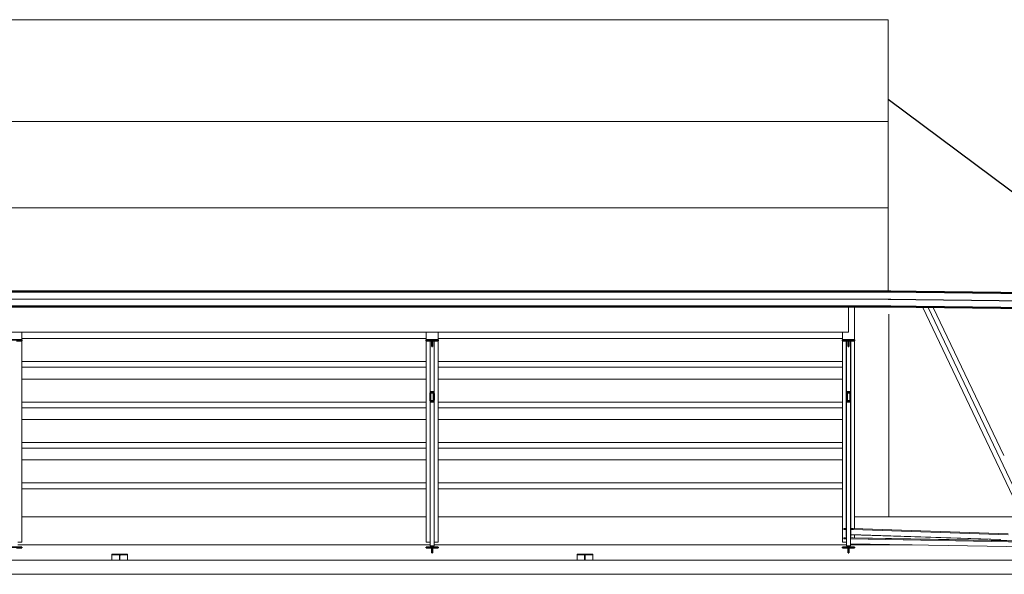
# Model space of a CAD drawing. Header units: metres. Extents: x -18231 to -17951, y 15132 to 15402.
# Tile 140 of 144: x -18003 to -17992, y 15383 to 15389. Entities that reach past the tile are written whole.
import ezdxf

# ---------------------------------------------------------------- set-up
doc = ezdxf.new("R2010")
doc.units = ezdxf.units.M
doc.layers.add('A-ROOF', color=132, linetype='Continuous', lineweight=9)
doc.layers.add('S-BEAM', color=12, linetype='Continuous', lineweight=18)
pattern_1 = [(45, (-18009.80647, 15379.21806), (-0.1255255, 0.1255255), []), (45, (-18009.80647, 15379.40826), (-0.1255255, 0.1255255), [])]

# ---------------------------------------------------------------- blocks, each defined once
blk = doc.blocks.new('MT-T estructural - MT65X14_05-587574-Sección 1')
at = {"layer": 'S-BEAM'}
for p, q in [((16467, 7587), (16444, 7587)), ((16444, 7587), (16444, 7576)), ((16444, 7576), (16467, 7576)), ((16444, 7576), (16467, 7575)), ((16543, 7587), (16513, 7587)), ((16513, 7576), (16543, 7576)), ((16543, 7576), (16543, 7587)), ((18189, 7531), (16543, 7587)), ((16543, 7576), (18189, 7521)), ((16518, 7523), (18113, 7469)), ((16518, 7522), (18103, 7469))]:
    blk.add_line(p, q, dxfattribs=at)
blk = doc.blocks.new('HSS-Sección estructural hueca - HSS41_3X41_3X4_8-587576-Sección 1')
at = {"layer": 'S-BEAM'}
for p, q in [((16467, 9583), (16467, 7600)), ((16518, 7600), (16518, 9583)), ((16467, 7600), (16471, 7600)), ((16472, 7600), (16471, 7600)), ((16518, 7600), (16518, 7600))]:
    blk.add_line(p, q, dxfattribs=at)
blk = doc.blocks.new('HSS-Sección estructural hueca - HSS41_3X41_3X4_8-587579-Sección 1')
at = {"layer": 'S-BEAM'}
for p, q in [((18145, 8365), (17391, 9938)), ((18089, 8363), (18098, 8343))]:
    blk.add_line(p, q, dxfattribs=at)
blk = doc.blocks.new('HSS-Sección estructural hueca - HSS41_3X41_3X4_8-587555-Sección 1')
at = {"layer": 'S-BEAM'}
for p, q in [((16467, 9583), (16467, 7502)), ((16518, 7587), (16518, 9583)), ((16518, 7502), (16518, 7576)), ((16467, 7502), (16469, 7502)), ((16472, 7502), (16469, 7502)), ((16515, 7502), (16513, 7502)), ((16515, 7502), (16518, 7502))]:
    blk.add_line(p, q, dxfattribs=at)
blk = doc.blocks.new('HSS-Sección estructural hueca - HSS41_3X41_3X4_8-587558-Sección 1')
at = {"layer": 'S-BEAM'}
for p, q in [((17282, 9939), (18459, 7465)), ((18483, 7533), (17339, 9939)), ((18472, 7483), (18460, 7469)), ((18463, 7464), (18481, 7464)), ((18464, 7469), (18475, 7483)), ((18483, 7466), (18465, 7466)), ((18481, 7486), (18483, 7486))]:
    blk.add_line(p, q, dxfattribs=at)
for centre, major_axis, start_param, end_param in [((18467, 7469), (7.98, 3.8), 2.355014, 3.92581), ((18467, 7469), (3.99, 1.9), 2.355014, 3.92581), ((18479, 7483), (7.98, 3.8), 0.784217, 2.355014), ((18479, 7483), (3.99, 1.9), 0.784217, 2.355014), ((18486, 7469), (7.98, 3.8), 3.92581, 4.834233)]:
    blk.add_ellipse(centre, major_axis=major_axis, ratio=0.474569, start_param=start_param, end_param=end_param, dxfattribs=at)
blk = doc.blocks.new('UB-Perfil universal - 305x165x40UB-485369-Sección 1')
at = {"layer": 'S-BEAM'}
for p, q in [((-10929, 7316), (-11094, 7316)), ((-11094, 7316), (-11094, 7309)), ((-11094, 7309), (-11024, 7309)), ((-11094, 7309), (-11094, 7250)), ((-11015, 7302), (-11015, 7250)), ((-11009, 7250), (-11009, 7302)), ((-11000, 7309), (-10929, 7309)), ((-10929, 7309), (-10929, 7316)), ((-10929, 7309), (-10929, 7250))]:
    blk.add_line(p, q, dxfattribs=at)
for centre, start_param, end_param in [((-11024, 7302), 0, 1.570796), ((-11000, 7302), 1.570796, 3.141593)]:
    blk.add_ellipse(centre, major_axis=(8.9, 0), ratio=0.734803, start_param=start_param, end_param=end_param, dxfattribs=at)
blk = doc.blocks.new('Glulam-Pino del sur - 127X279-V46-Sección 1')
at = {"layer": 'S-BEAM'}
for p, q in [((7696, 8317), (11999, 8317)), ((12126, 8317), (16429, 8317)), ((7696, 8072), (11999, 8072)), ((12126, 8072), (16429, 8072)), ((7696, 8011), (11999, 8011)), ((12126, 8011), (16429, 8011))]:
    blk.add_line(p, q, dxfattribs=at)

msp = doc.modelspace()

# ---------------------------------------------------------------- hatches: boundary and pattern name
at = {"layer": 'S-BEAM'}
h = msp.add_hatch(dxfattribs=at)
h.set_pattern_fill('FP_2', color=256, scale=0.000998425, style=0, pattern_type=2)
h.set_pattern_definition(pattern_1)
h.paths.add_polyline_path([(-18002.935, 15385.446), (-18002.934, 15385.446), (-18002.878, 15385.446), (-18002.878, 15385.458), (-18003.005, 15385.458), (-18003.005, 15385.446), (-18002.947, 15385.446)])
h.paths.add_polyline_path([(-18002.946, 15385.386), (-18002.938, 15385.386), (-18002.937, 15385.444), (-18002.936, 15385.446), (-18002.935, 15385.446), (-18002.947, 15385.446), (-18002.946, 15385.444), (-18002.946, 15385.442), (-18002.946, 15385.388)])
h = msp.add_hatch(dxfattribs=at)
h.set_pattern_fill('FP_2', color=256, scale=0.000998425, style=0, pattern_type=2)
h.set_pattern_definition(pattern_1)
h.paths.add_polyline_path([(-17994.092, 15383.194), (-17994.092, 15383.243), (-17994.09, 15383.246), (-17994.088, 15383.247), (-17994.032, 15383.247), (-17994.032, 15383.257), (-17994.159, 15383.257), (-17994.159, 15383.247), (-17994.103, 15383.247), (-17994.101, 15383.246), (-17994.1, 15383.243), (-17994.1, 15383.194)])

# ---------------------------------------------------------------- linework, layer by layer
at = {"layer": 'A-ROOF'}
for p, q in [((-18025.144, 15388.859), (-17993.675, 15388.859)), ((-17993.675, 15385.971), (-17993.675, 15388.859)), ((-18025.144, 15387.777), (-17993.675, 15387.777)), ((-18025.144, 15386.86), (-17993.675, 15386.86)), ((-17993.666, 15385.731), (-17993.666, 15383.578)), ((-17998.582, 15383.578), (-18002.878, 15383.578)), ((-17994.159, 15383.578), (-17998.455, 15383.578)), ((-17992.249, 15383.578), (-17994.032, 15383.578)), ((-17998.539, 15383.28), (-18002.921, 15383.28)), ((-17994.116, 15383.28), (-17998.498, 15383.28)), ((-17993.42, 15383.28), (-17994.075, 15383.28))]:
    msp.add_line(p, q, dxfattribs=at)
at = {"layer": 'A-ROOF', "lineweight": 25}
for p, q in [((-17993.675, 15388.014), (-17990.885, 15385.937)), ((-18025.144, 15385.894), (-17993.645, 15385.891)), ((-17993.675, 15385.891), (-17990.885, 15385.857))]:
    msp.add_line(p, q, dxfattribs=at)
at = {"layer": 'A-ROOF', "lineweight": 50}
for p, q in [((-17993.645, 15385.971), (-18025.144, 15385.974)), ((-17990.885, 15385.937), (-17993.675, 15385.971)), ((-18025.144, 15385.814), (-17993.645, 15385.811)), ((-17993.675, 15385.811), (-17990.885, 15385.777))]:
    msp.add_line(p, q, dxfattribs=at)
at = {"layer": 'S-BEAM'}
for p, q in [((-17994.096, 15385.811), (-17994.096, 15385.538)), ((-17994.032, 15385.811), (-17994.032, 15385.458)), ((-18025.137, 15385.538), (-17994.096, 15385.538)), ((-18002.878, 15385.538), (-18002.878, 15385.458)), ((-17998.582, 15385.458), (-17998.582, 15385.538)), ((-17998.455, 15385.538), (-17998.455, 15385.458)), ((-17994.159, 15385.458), (-17994.159, 15385.538)), ((-18002.878, 15383.31), (-18002.878, 15385.446)), ((-17998.582, 15383.31), (-17998.582, 15385.446)), ((-17998.539, 15385.446), (-17998.539, 15384.883)), ((-17998.498, 15384.883), (-17998.498, 15385.446)), ((-17998.455, 15383.31), (-17998.455, 15385.446)), ((-17994.159, 15383.31), (-17994.159, 15385.446)), ((-17994.116, 15385.446), (-17994.116, 15384.883)), ((-17994.075, 15384.883), (-17994.075, 15385.446)), ((-17994.032, 15383.453), (-17994.032, 15385.446)), ((-17998.539, 15384.821), (-17998.539, 15383.273)), ((-17998.498, 15383.273), (-17998.498, 15384.821)), ((-17994.116, 15384.821), (-17994.116, 15383.273)), ((-17994.075, 15383.273), (-17994.075, 15384.821)), ((-17994.145, 15383.345), (-17994.145, 15383.355)), ((-17994.145, 15383.355), (-17994.116, 15383.355)), ((-17994.116, 15383.355), (-17994.145, 15383.355)), ((-17994.116, 15383.344), (-17994.145, 15383.345)), ((-17994.075, 15383.355), (-17994.046, 15383.355)), ((-17991.254, 15383.303), (-17994.075, 15383.354)), ((-17991.254, 15383.293), (-17994.075, 15383.343)), ((-17994.046, 15383.355), (-17991.092, 15383.302)), ((-17994.032, 15383.355), (-17994.032, 15383.388)), ((-18002.878, 15383.31), (-18002.921, 15383.31)), ((-17998.539, 15383.31), (-17998.582, 15383.31)), ((-17998.539, 15383.273), (-17998.539, 15383.27)), ((-17998.539, 15383.27), (-17998.538, 15383.27)), ((-17998.507, 15383.269), (-17998.531, 15383.269)), ((-17998.531, 15383.268), (-17998.507, 15383.268)), ((-17998.523, 15383.263), (-17998.523, 15383.268)), ((-17998.515, 15383.263), (-17998.523, 15383.263)), ((-17998.515, 15383.263), (-17998.515, 15383.268)), ((-17998.5, 15383.27), (-17998.498, 15383.27)), ((-17998.455, 15383.31), (-17998.498, 15383.31)), ((-17998.498, 15383.27), (-17998.498, 15383.273)), ((-17994.116, 15383.31), (-17994.159, 15383.31)), ((-17994.116, 15383.273), (-17994.116, 15383.27)), ((-17994.116, 15383.27), (-17994.115, 15383.27)), ((-17994.084, 15383.269), (-17994.108, 15383.269)), ((-17994.108, 15383.268), (-17994.084, 15383.268)), ((-17994.1, 15383.263), (-17994.1, 15383.268)), ((-17994.092, 15383.263), (-17994.1, 15383.263)), ((-17994.092, 15383.263), (-17994.092, 15383.268)), ((-17994.077, 15383.27), (-17994.075, 15383.27)), ((-17991.178, 15383.239), (-17994.075, 15383.291)), ((-17994.075, 15383.27), (-17994.075, 15383.273)), ((-18031.117, 15383.117), (-17987.928, 15383.117)), ((-18031.117, 15382.967), (-17987.928, 15382.967))]:
    msp.add_line(p, q, dxfattribs=at)
at = {"layer": 'S-BEAM', "lineweight": 35}
for p, q in [((-18002.878, 15385.458), (-18003.005, 15385.458)), ((-18002.934, 15385.446), (-18002.878, 15385.446)), ((-18002.878, 15385.446), (-18002.878, 15385.458)), ((-17998.582, 15385.458), (-17998.582, 15385.446)), ((-17998.455, 15385.458), (-17998.582, 15385.458)), ((-17998.582, 15385.446), (-17998.526, 15385.446)), ((-17998.523, 15385.442), (-17998.523, 15385.386)), ((-17998.515, 15385.386), (-17998.515, 15385.442)), ((-17998.511, 15385.446), (-17998.455, 15385.446)), ((-17998.455, 15385.446), (-17998.455, 15385.458)), ((-17994.159, 15385.458), (-17994.159, 15385.446)), ((-17994.032, 15385.458), (-17994.159, 15385.458)), ((-17994.159, 15385.446), (-17994.103, 15385.446)), ((-17994.1, 15385.442), (-17994.1, 15385.386)), ((-17994.092, 15385.386), (-17994.092, 15385.442)), ((-17994.088, 15385.446), (-17994.032, 15385.446)), ((-17994.032, 15385.446), (-17994.032, 15385.458)), ((-17998.523, 15385.386), (-17998.515, 15385.386)), ((-17994.1, 15385.386), (-17994.092, 15385.386)), ((-17998.539, 15384.883), (-17998.539, 15384.821)), ((-17998.535, 15384.821), (-17998.535, 15384.883)), ((-17998.507, 15384.906), (-17998.531, 15384.906)), ((-17998.531, 15384.894), (-17998.507, 15384.894)), ((-17998.507, 15384.81), (-17998.531, 15384.81)), ((-17998.503, 15384.883), (-17998.503, 15384.821)), ((-17998.498, 15384.821), (-17998.498, 15384.883)), ((-17994.116, 15384.883), (-17994.116, 15384.821)), ((-17994.112, 15384.821), (-17994.112, 15384.883)), ((-17994.084, 15384.906), (-17994.108, 15384.906)), ((-17994.108, 15384.894), (-17994.084, 15384.894)), ((-17994.084, 15384.81), (-17994.108, 15384.81)), ((-17994.08, 15384.883), (-17994.08, 15384.821)), ((-17994.075, 15384.821), (-17994.075, 15384.883)), ((-17998.531, 15384.798), (-17998.507, 15384.798)), ((-17994.108, 15384.798), (-17994.084, 15384.798)), ((-18002.878, 15383.257), (-18003.005, 15383.257)), ((-18002.934, 15383.247), (-18002.878, 15383.247)), ((-18002.878, 15383.247), (-18002.878, 15383.257)), ((-17998.582, 15383.257), (-17998.582, 15383.247)), ((-17998.455, 15383.257), (-17998.582, 15383.257)), ((-17998.582, 15383.247), (-17998.526, 15383.247)), ((-17998.523, 15383.243), (-17998.523, 15383.194)), ((-17998.515, 15383.194), (-17998.515, 15383.243)), ((-17998.511, 15383.247), (-17998.455, 15383.247)), ((-17998.455, 15383.247), (-17998.455, 15383.257)), ((-17994.159, 15383.257), (-17994.159, 15383.247)), ((-17994.032, 15383.257), (-17994.159, 15383.257)), ((-17994.159, 15383.247), (-17994.103, 15383.247)), ((-17994.1, 15383.243), (-17994.1, 15383.194)), ((-17994.092, 15383.194), (-17994.092, 15383.243)), ((-17994.088, 15383.247), (-17994.032, 15383.247)), ((-17994.032, 15383.247), (-17994.032, 15383.257)), ((-17998.523, 15383.194), (-17998.515, 15383.194)), ((-17994.1, 15383.194), (-17994.092, 15383.194))]:
    msp.add_line(p, q, dxfattribs=at)
at = {"layer": 'S-BEAM', "lineweight": 35, "flags": 128}
for points in [[(-17998.526, 15385.446), (-17998.525, 15385.446), (-17998.525, 15385.446), (-17998.524, 15385.445), (-17998.523, 15385.445), (-17998.523, 15385.444), (-17998.523, 15385.443), (-17998.523, 15385.442)], [(-17998.515, 15385.442), (-17998.515, 15385.443), (-17998.514, 15385.444), (-17998.514, 15385.445), (-17998.513, 15385.445), (-17998.513, 15385.446), (-17998.512, 15385.446), (-17998.511, 15385.446)], [(-17994.103, 15385.446), (-17994.102, 15385.446), (-17994.102, 15385.446), (-17994.101, 15385.445), (-17994.1, 15385.445), (-17994.1, 15385.444), (-17994.1, 15385.443), (-17994.1, 15385.442)], [(-17994.092, 15385.442), (-17994.092, 15385.443), (-17994.091, 15385.444), (-17994.091, 15385.445), (-17994.09, 15385.445), (-17994.09, 15385.446), (-17994.089, 15385.446), (-17994.088, 15385.446)], [(-17998.531, 15384.906), (-17998.532, 15384.906), (-17998.534, 15384.905), (-17998.535, 15384.903), (-17998.536, 15384.901), (-17998.537, 15384.898), (-17998.538, 15384.894), (-17998.539, 15384.891), (-17998.539, 15384.887), (-17998.539, 15384.883)], [(-17998.539, 15384.821), (-17998.539, 15384.817), (-17998.539, 15384.813), (-17998.538, 15384.81), (-17998.537, 15384.806), (-17998.536, 15384.804), (-17998.535, 15384.801), (-17998.534, 15384.8), (-17998.532, 15384.798), (-17998.531, 15384.798)], [(-17998.535, 15384.883), (-17998.535, 15384.885), (-17998.535, 15384.887), (-17998.534, 15384.889), (-17998.534, 15384.89), (-17998.533, 15384.892), (-17998.533, 15384.893), (-17998.532, 15384.894), (-17998.531, 15384.894), (-17998.531, 15384.894)], [(-17998.531, 15384.81), (-17998.531, 15384.81), (-17998.532, 15384.81), (-17998.533, 15384.811), (-17998.533, 15384.812), (-17998.534, 15384.814), (-17998.534, 15384.815), (-17998.535, 15384.817), (-17998.535, 15384.819), (-17998.535, 15384.821)], [(-17998.498, 15384.883), (-17998.498, 15384.887), (-17998.499, 15384.891), (-17998.499, 15384.894), (-17998.5, 15384.898), (-17998.501, 15384.901), (-17998.503, 15384.903), (-17998.504, 15384.905), (-17998.505, 15384.906), (-17998.507, 15384.906)], [(-17998.507, 15384.894), (-17998.506, 15384.894), (-17998.505, 15384.894), (-17998.505, 15384.893), (-17998.504, 15384.892), (-17998.504, 15384.89), (-17998.503, 15384.889), (-17998.503, 15384.887), (-17998.503, 15384.885), (-17998.503, 15384.883)], [(-17998.507, 15384.798), (-17998.505, 15384.798), (-17998.504, 15384.8), (-17998.503, 15384.801), (-17998.501, 15384.804), (-17998.5, 15384.806), (-17998.499, 15384.81), (-17998.499, 15384.813), (-17998.498, 15384.817), (-17998.498, 15384.821)], [(-17998.503, 15384.821), (-17998.503, 15384.819), (-17998.503, 15384.817), (-17998.503, 15384.815), (-17998.504, 15384.814), (-17998.504, 15384.812), (-17998.505, 15384.811), (-17998.505, 15384.81), (-17998.506, 15384.81), (-17998.507, 15384.81)], [(-17994.108, 15384.906), (-17994.109, 15384.906), (-17994.111, 15384.905), (-17994.112, 15384.903), (-17994.113, 15384.901), (-17994.114, 15384.898), (-17994.115, 15384.894), (-17994.116, 15384.891), (-17994.116, 15384.887), (-17994.116, 15384.883)], [(-17994.116, 15384.821), (-17994.116, 15384.817), (-17994.116, 15384.813), (-17994.115, 15384.81), (-17994.114, 15384.806), (-17994.113, 15384.804), (-17994.112, 15384.801), (-17994.111, 15384.8), (-17994.109, 15384.798), (-17994.108, 15384.798)], [(-17994.112, 15384.883), (-17994.112, 15384.885), (-17994.112, 15384.887), (-17994.111, 15384.889), (-17994.111, 15384.89), (-17994.11, 15384.892), (-17994.11, 15384.893), (-17994.109, 15384.894), (-17994.108, 15384.894), (-17994.108, 15384.894)], [(-17994.108, 15384.81), (-17994.108, 15384.81), (-17994.109, 15384.81), (-17994.11, 15384.811), (-17994.11, 15384.812), (-17994.111, 15384.814), (-17994.111, 15384.815), (-17994.112, 15384.817), (-17994.112, 15384.819), (-17994.112, 15384.821)], [(-17994.075, 15384.883), (-17994.075, 15384.887), (-17994.076, 15384.891), (-17994.076, 15384.894), (-17994.077, 15384.898), (-17994.078, 15384.901), (-17994.08, 15384.903), (-17994.081, 15384.905), (-17994.082, 15384.906), (-17994.084, 15384.906)], [(-17994.084, 15384.894), (-17994.083, 15384.894), (-17994.082, 15384.894), (-17994.082, 15384.893), (-17994.081, 15384.892), (-17994.081, 15384.89), (-17994.08, 15384.889), (-17994.08, 15384.887), (-17994.08, 15384.885), (-17994.08, 15384.883)], [(-17994.084, 15384.798), (-17994.082, 15384.798), (-17994.081, 15384.8), (-17994.08, 15384.801), (-17994.078, 15384.804), (-17994.077, 15384.806), (-17994.076, 15384.81), (-17994.076, 15384.813), (-17994.075, 15384.817), (-17994.075, 15384.821)], [(-17994.08, 15384.821), (-17994.08, 15384.819), (-17994.08, 15384.817), (-17994.08, 15384.815), (-17994.081, 15384.814), (-17994.081, 15384.812), (-17994.082, 15384.811), (-17994.082, 15384.81), (-17994.083, 15384.81), (-17994.084, 15384.81)]]:
    msp.add_lwpolyline(points, dxfattribs=at)
at = {"layer": 'S-BEAM', "lineweight": 35}
for centre, start, end in [((-17998.526, 15383.243), 0, 90), ((-17998.511, 15383.243), 90, 180), ((-17994.103, 15383.243), 0, 90), ((-17994.088, 15383.243), 90, 180)]:
    msp.add_arc(centre, 0.00339, start, end, dxfattribs=at)
at = {"layer": 'S-BEAM'}
for centre, ratio, start_param, end_param in [((-17998.531, 15383.273), 0.382505, 3.141593, 4.712389), ((-17998.531, 15383.273), 0.582037, 3.403392, 4.712389), ((-17998.507, 15383.273), 0.382505, 4.712389, 6.283185), ((-17998.507, 15383.273), 0.582037, 4.712389, 6.021386), ((-17994.108, 15383.273), 0.382505, 3.141593, 4.712389), ((-17994.108, 15383.273), 0.582037, 3.403392, 4.712389), ((-17994.084, 15383.273), 0.382505, 4.712389, 6.283185), ((-17994.084, 15383.273), 0.582037, 4.712389, 6.021386)]:
    msp.add_ellipse(centre, major_axis=(0.00883, 0), ratio=ratio, start_param=start_param, end_param=end_param, dxfattribs=at)

# ---------------------------------------------------------------- block references
at = {"layer": 'S-BEAM', "xscale": 0.000998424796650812, "yscale": 0.000998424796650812, "zscale": 0.000998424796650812}
for name, p in [('HSS-Sección estructural hueca - HSS41_3X41_3X4_8-587558-Sección 1', (-18010.562, 15375.878)), ('HSS-Sección estructural hueca - HSS41_3X41_3X4_8-587579-Sección 1', (-18010.562, 15375.878)), ('Glulam-Pino del sur - 127X279-V46-Sección 1', (-18010.562, 15377.168)), ('HSS-Sección estructural hueca - HSS41_3X41_3X4_8-587576-Sección 1', (-18010.562, 15375.878)), ('HSS-Sección estructural hueca - HSS41_3X41_3X4_8-587555-Sección 1', (-18010.562, 15375.878)), ('Glulam-Pino del sur - 127X279-V46-Sección 1', (-18010.562, 15376.738)), ('Glulam-Pino del sur - 127X279-V46-Sección 1', (-18010.562, 15376.308)), ('Glulam-Pino del sur - 127X279-V46-Sección 1', (-18010.562, 15375.878)), ('MT-T estructural - MT65X14_05-587574-Sección 1', (-18010.562, 15375.878)), ('UB-Perfil universal - 305x165x40UB-485369-Sección 1', (-17990.843, 15375.878)), ('UB-Perfil universal - 305x165x40UB-485369-Sección 1', (-17985.901, 15375.878))]:
    msp.add_blockref(name, p, dxfattribs=at)

doc.saveas('drawing.dxf')
